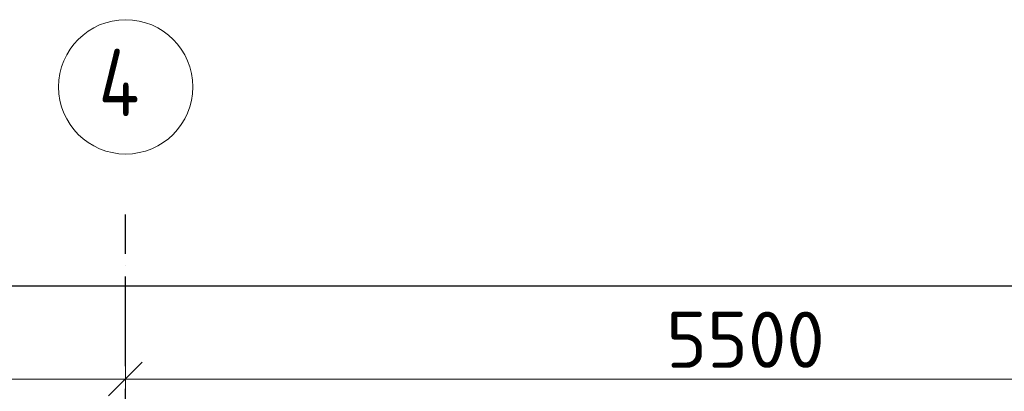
# Model space of a CAD drawing. Header units: millimetres. Extents: x -3725 to 93325, y -74170 to 82591.
# Tile 129 of 139: x 67929 to 72315, y 68724 to 70377. Entities that reach past the tile are written whole.
import ezdxf

# ---------------------------------------------------------------- set-up
doc = ezdxf.new("R2010")
doc.units = ezdxf.units.MM
doc.header["$PDMODE"] = 65
for name, pattern in [('______11', [500, 400, -50, 0, -50]), ('______3', [500, 400, -100]), ('______5', [1100, 800, -100, 100, -100])]:
    doc.linetypes.add(name, pattern=pattern)
doc.layers.add('Балка_ общее', color=7, linetype='______3', lineweight=13)
doc.layers.add('Размерная линия_ общее', color=7, linetype='Continuous', lineweight=13)
doc.layers.add('Осевая линия_ общее', color=7, linetype='______5', lineweight=13, true_color=0xa0a0a0)
doc.styles.add('ISOCPEUR', font='ISOCPEUR')
doc.dimstyles.new('DIMSTYLE_18', dxfattribs={"dimtxt": 220, "dimasz": 250, "dimexe": 0, "dimexo": 0, "dimgap": 110, "dimtad": 2, "dimdec": 0, "dimrnd": 1, "dimzin": 12, "dimdsep": 46, "dimtxsty": 'ISOCPEUR', "dimblk1": 'ALL_ML_STRICH', "dimblk2": 'ALL_ML_STRICH', "dimsah": 1, "dimcen": 0, "dimclrd": 7, "dimclre": 256, "dimclrt": 7, "dimadec": 0, "dimazin": 0, "dimtfac": 1, "dimtdec": 0, "dimtix": 1, "dimtmove": 2, "dimatfit": 3, "dimfxl": 0, "dimtzin": 0, "dimlwd": 0, "dimlwe": -3, "dimarcsym": 0})
doc.dimstyles.new('DIMSTYLE_7', dxfattribs={"dimtxt": 250, "dimasz": 250, "dimexe": 0, "dimexo": 0, "dimgap": 125, "dimtad": 2, "dimdec": 0, "dimrnd": 5, "dimzin": 12, "dimdsep": 46, "dimtxsty": 'ISOCPEUR', "dimblk1": 'ALL_ML_STRICH', "dimblk2": 'ALL_ML_STRICH', "dimsah": 1, "dimcen": 0, "dimclrd": 7, "dimclre": 256, "dimclrt": 7, "dimadec": 0, "dimazin": 0, "dimtfac": 1, "dimtdec": 0, "dimtix": 1, "dimtmove": 2, "dimatfit": 3, "dimfxl": 0, "dimtzin": 0, "dimlwd": 0, "dimlwe": -3, "dimarcsym": 0})

# ---------------------------------------------------------------- blocks, each defined once
blk = doc.blocks.new('ALL_ML_STRICH')
at = {"color": 0, "linetype": 'ByBlock', "lineweight": -2}
for p, q in [((0, -0.5), (0, 0.5)), ((-0.3, -0.3), (0.3, 0.3)), ((-1, 0), (0.5, 0))]:
    blk.add_line(p, q, dxfattribs=at)
blk = doc.blocks.new('*D85')
at = {"layer": 'DEFPOINTS', "color": 7, "linetype": 'Continuous', "lineweight": 13, "transparency": 33554687}
for p in [(66700, 68799.4), (66700, 68778), (68400, 68757.8)]:
    blk.add_point(p, dxfattribs=at)
at = {"layer": 'Балка_ общее', "color": 251, "linetype": 'Continuous', "lineweight": -2, "true_color": 0x656565, "transparency": 33554687}
for p, q in [((66700, 68809.4), (66700, 68778)), ((68400, 68767.8), (68400, 68778))]:
    blk.add_line(p, q, dxfattribs=at)
at = {"layer": 'Балка_ общее', "color": 7, "linetype": 'Continuous', "lineweight": -2, "transparency": 33554687}
blk.add_line((66700, 68778), (68400, 68778), dxfattribs=at)
at = {"layer": 'Балка_ общее', "color": 7, "linetype": 'Continuous', "lineweight": 13, "transparency": 33554687, "xscale": 250, "yscale": 250, "zscale": 250, "rotation": 180}
blk.add_blockref('ALL_ML_STRICH', (66700, 68778), dxfattribs=at)
at = {"layer": 'Балка_ общее', "color": 7, "linetype": 'Continuous', "lineweight": 13, "transparency": 33554687, "xscale": 250, "yscale": 250, "zscale": 250}
blk.add_blockref('ALL_ML_STRICH', (68400, 68778), dxfattribs=at)
at = {"layer": 'Балка_ общее', "color": 7, "linetype": 'Continuous', "lineweight": 13, "transparency": 33554687, "insert": (67587.5, 68953), "char_height": 250, "width": 1000, "attachment_point": 5, "style": 'ISOCPEUR'}
blk.add_mtext('\\A1;{1700}', dxfattribs=at)
blk = doc.blocks.new('*D86')
at = {"layer": 'DEFPOINTS', "color": 7, "linetype": 'Continuous', "lineweight": 13, "transparency": 33554687}
for p in [(68400, 68778), (68400, 68757.8), (73900, 68716.2)]:
    blk.add_point(p, dxfattribs=at)
at = {"layer": 'Балка_ общее', "color": 251, "linetype": 'Continuous', "lineweight": -2, "true_color": 0x656565, "transparency": 33554687}
for p, q in [((68400, 68767.8), (68400, 68778)), ((73900, 68726.2), (73900, 68778))]:
    blk.add_line(p, q, dxfattribs=at)
at = {"layer": 'Балка_ общее', "color": 7, "linetype": 'Continuous', "lineweight": -2, "transparency": 33554687}
blk.add_line((68400, 68778), (73900, 68778), dxfattribs=at)
at = {"layer": 'Балка_ общее', "color": 7, "linetype": 'Continuous', "lineweight": 13, "transparency": 33554687, "xscale": 250, "yscale": 250, "zscale": 250, "rotation": 180}
blk.add_blockref('ALL_ML_STRICH', (68400, 68778), dxfattribs=at)
at = {"layer": 'Балка_ общее', "color": 7, "linetype": 'Continuous', "lineweight": 13, "transparency": 33554687, "xscale": 250, "yscale": 250, "zscale": 250}
blk.add_blockref('ALL_ML_STRICH', (73900, 68778), dxfattribs=at)
at = {"layer": 'Балка_ общее', "color": 7, "linetype": 'Continuous', "lineweight": 13, "transparency": 33554687, "insert": (71162.5, 68953), "char_height": 250, "width": 1000, "attachment_point": 5, "style": 'ISOCPEUR'}
blk.add_mtext('\\A1;{5500}', dxfattribs=at)
blk = doc.blocks.new('*D529')
at = {"layer": 'DEFPOINTS', "color": 7, "linetype": 'Continuous', "lineweight": 13, "transparency": 33554687}
for p in [(60000, 69390.3), (73900, 69269.7), (60000, 69192.1)]:
    blk.add_point(p, dxfattribs=at)
at = {"layer": 'Размерная линия_ общее', "color": 253, "linetype": 'Continuous', "lineweight": -2, "true_color": 0xa0a0a0, "transparency": 33554687}
for p, q in [((60000, 69290.3), (60000, 69192.1)), ((73900, 69169.7), (73900, 69192.1))]:
    blk.add_line(p, q, dxfattribs=at)
at = {"layer": 'Размерная линия_ общее', "color": 7, "linetype": 'Continuous', "lineweight": -2, "transparency": 33554687}
blk.add_line((60000, 69192.1), (73900, 69192.1), dxfattribs=at)
at = {"layer": 'Размерная линия_ общее', "color": 7, "linetype": 'Continuous', "lineweight": 13, "transparency": 33554687, "xscale": 250, "yscale": 250, "zscale": 250, "rotation": 180}
blk.add_blockref('ALL_ML_STRICH', (60000, 69192.1), dxfattribs=at)
at = {"layer": 'Размерная линия_ общее', "color": 7, "linetype": 'Continuous', "lineweight": 13, "transparency": 33554687, "xscale": 250, "yscale": 250, "zscale": 250}
blk.add_blockref('ALL_ML_STRICH', (73900, 69192.1), dxfattribs=at)
at = {"layer": 'Размерная линия_ общее', "color": 7, "linetype": 'Continuous', "lineweight": 13, "transparency": 33554687, "insert": (66983, 69352.1), "char_height": 220, "width": 1100, "attachment_point": 5, "style": 'ISOCPEUR'}
blk.add_mtext('\\A1;{13900}', dxfattribs=at)
blk = doc.blocks.new('СЛОЖНЫЙ_ОБЪЕКТ_5')
at = {"layer": 'Осевая линия_ общее', "color": 253, "linetype": '______11', "lineweight": -3, "true_color": 0xa0a0a0, "transparency": 33554687}
blk.add_line((68400, 45830), (68400, 69510), dxfattribs=at)
at = {"layer": 'Осевая линия_ общее', "color": 7, "linetype": 'Continuous', "lineweight": 13, "transparency": 33554687}
blk.add_circle((68401.3, 70078), 298.8, dxfattribs=at)
at = {"layer": 'Осевая линия_ общее', "color": 7, "linetype": 'Continuous', "lineweight": 13, "transparency": 33554687, "insert": (68281.3, 69947.5), "char_height": 300, "width": 359.833, "attachment_point": 7, "style": 'ISOCPEUR'}
blk.add_mtext('\\W0.80;4', dxfattribs=at)
at = {"layer": 'Балка_ общее', "color": 7, "linetype": 'Continuous', "lineweight": 13, "transparency": 33554687}
for base, p1, p2, picture, middle in [((68400, 68778), (66700, 68809.4), (68400, 68767.8), '*D85', (67587.5, 68953)), ((73900, 68778), (68400, 68767.8), (73900, 68726.2), '*D86', (71162.5, 68953))]:
    dim = blk.add_linear_dim(base=base, p1=p1, p2=p2, dimstyle='DIMSTYLE_7', override={"dimpost": '<>', "dimclrd": 7, "dimclre": 251, "dimclrt": 7, "dimlwd": 0, "dimlwe": 65533}, dxfattribs=at)
    dim.commit()
    dim.dimension.update_dxf_attribs({"geometry": picture, "text_midpoint": middle, "dimtype": 160})

msp = doc.modelspace()

# ---------------------------------------------------------------- block references
at = {"layer": 'Балка_ общее', "color": 7, "linetype": 'Continuous', "lineweight": 13, "transparency": 33554687}
msp.add_blockref('СЛОЖНЫЙ_ОБЪЕКТ_5', (0, 0), dxfattribs=at)

# ---------------------------------------------------------------- dimensions: what is measured, and where the dimension line sits
at = {"layer": 'Размерная линия_ общее', "color": 7, "linetype": 'Continuous', "lineweight": 13, "transparency": 33554687}
dim = msp.add_linear_dim(base=(73900, 69192.1), p1=(60000, 69290.3), p2=(73900, 69169.7), dimstyle='DIMSTYLE_18', override={"dimpost": '<>', "dimclrd": 7, "dimclre": 253, "dimclrt": 7, "dimlwd": 0, "dimlwe": 65533}, dxfattribs=at)
dim.commit()
dim.dimension.update_dxf_attribs({"geometry": '*D529', "text_midpoint": (66983, 69352.1), "dimtype": 160})

doc.saveas('drawing.dxf')
